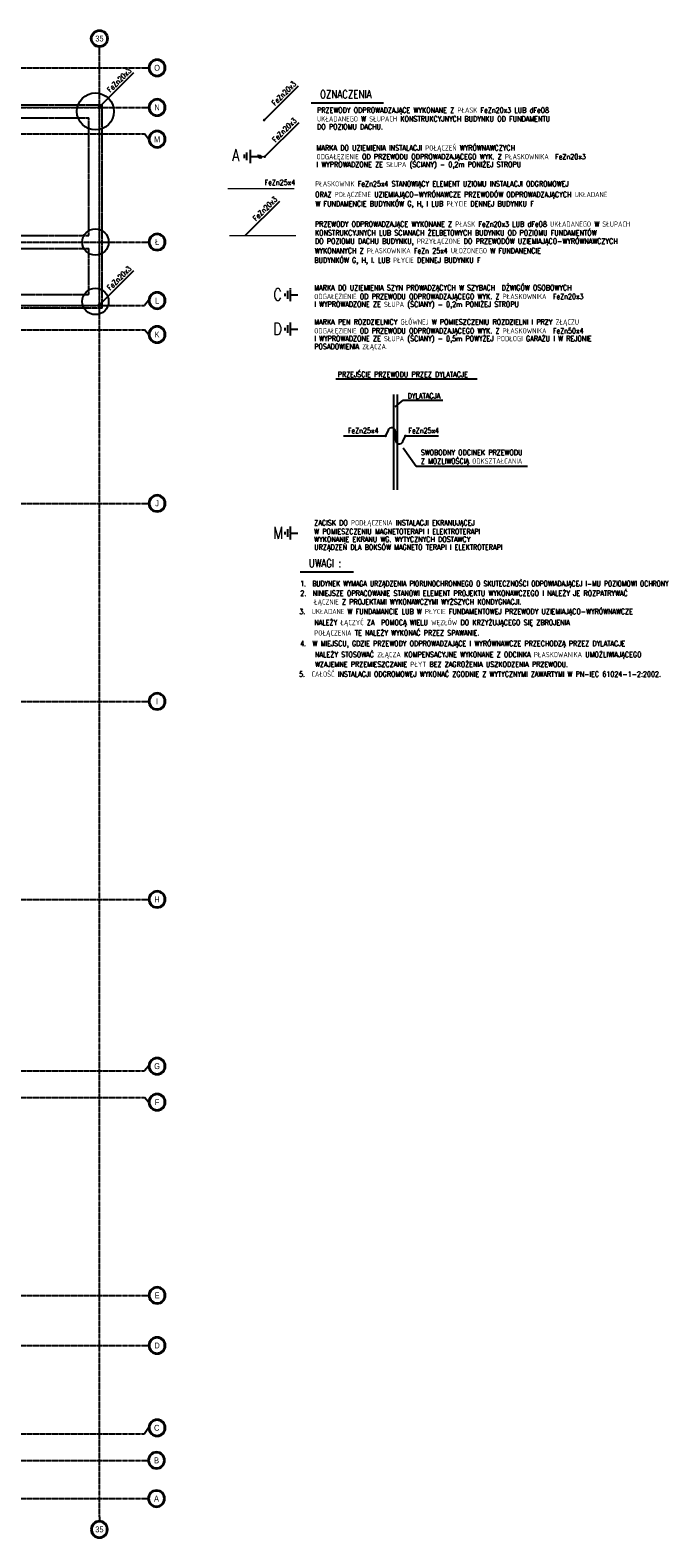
# Model space of a CAD drawing. Extents: x 3880 to 129921, y -116796 to -57711.
# Tile 108 of 110: x 62290 to 64613, y -63422 to -57711. Entities that reach past the tile are written whole.
import ezdxf
from ezdxf.enums import TextEntityAlignment as Align

# ---------------------------------------------------------------- set-up
doc = ezdxf.new("R2010")
doc.units = 0
doc.header["$LTSCALE"] = 2
for name, pattern in [('CENTER', [2, 1.25, -0.25, 0.25, -0.25]), ('DASHED2', [0.375, 0.25, -0.125]), ('HIDDEN', [9.525, 6.35, -3.175])]:
    doc.linetypes.add(name, pattern=pattern)
doc.layers.get('0').update_dxf_attribs({"color": 101, "linetype": 'CONTINUOUS'})
for name, color, linetype in [('E35', 6, 'CONTINUOUS'), ('E50', 3, 'CONTINUOUS'), ('Os-osie glowne', 1, 'CENTER'), ('Os-osie-opis', 2, 'CONTINUOUS'), ('Sc-beton', 7, 'CONTINUOUS'), ('Sc-nad', 5, 'DASHED2')]:
    doc.layers.add(name, color=color, linetype=linetype)
doc.styles.add('dwg_opis duży', font='ARIAL.TTF', dxfattribs={"width": 0.9})
doc.styles.add('ROMANS', font='romans', dxfattribs={"width": 0.85})

# ---------------------------------------------------------------- blocks, each defined once
blk = doc.blocks.new('_opis_osi')
blk.add_hatch(color=256).paths.add_polyline_path([(32, -32), (28.8, -32, -1), (-28.8, -32), (-32, -32, 1)])
for radius in [32, 28.8]:
    blk.add_circle((0, -32), radius)
at = {"style": 'dwg_opis duży', "width": 0.9}
blk.add_attdef('AXNAMEV', text='', height=22.4, rotation=90, dxfattribs=at).set_placement((0, -32), align=Align.MIDDLE_CENTER)
blk = doc.blocks.new('_opis_osi_liczbowy')
blk.add_hatch(color=256).paths.add_polyline_path([(32, 32), (32, 28.8, -1), (32, -28.8), (32, -32, 1)])
for radius in [32, 28.8]:
    blk.add_circle((32, 0), radius)
at = {"style": 'dwg_opis duży', "width": 0.9}
blk.add_attdef('AXNAMEH', text='', height=22.4, rotation=90, dxfattribs=at).set_placement((32, 0), align=Align.MIDDLE_CENTER)

msp = doc.modelspace()

# ---------------------------------------------------------------- linework, layer by layer
at = {"layer": 'E35'}
for p, q in [((62681.716, -57872.415), (62552.547, -58001.583)), ((62681.716, -57872.415), (62552.547, -58001.583)), ((63306.277, -57922.375), (63177.109, -58051.543)), ((63308.185, -58061.288), (63179.017, -58190.456)), ((63234.727, -58359.546), (63105.559, -58488.714)), ((62681.716, -58622.415), (62552.547, -58751.583)), ((62681.716, -58622.415), (62552.547, -58751.583)), ((63703.53, -59292.389), (63754.007, -59362.315))]:
    msp.add_line(p, q, dxfattribs=at)
at = {"layer": 'E35', "linetype": 'Continuous', "ltscale": 10}
for p, q in [((63449.105, -59031.256), (63984.105, -59031.256)), ((63666.969, -59090.792), (63666.969, -59452.322)), ((63681.969, -59090.792), (63681.969, -59452.322)), ((63674.105, -59137.697), (63704.105, -59112.697)), ((63704.105, -59112.697), (63854.105, -59112.697)), ((63754.007, -59362.315), (64175.372, -59362.315))]:
    msp.add_line(p, q, dxfattribs=at)
at = {"layer": 'E50', "linetype": 'Continuous', "ltscale": 0.2}
for p, q in [((63355.724, -57985.792), (63629.866, -57985.792)), ((63313.455, -59762.381), (63516.288, -59762.381))]:
    msp.add_line(p, q, dxfattribs=at)
at = {"layer": 'E50', "linetype": 'HIDDEN', "ltscale": 0.2}
for p, q in [((63100.761, -58181.748), (63100.761, -58196.748)), ((63110.761, -58174.248), (63110.761, -58204.248)), ((63123.96, -58164.42), (63123.96, -58214.42)), ((63123.96, -58189.42), (63153.96, -58189.42)), ((63168.503, -58197.414), (63154.361, -58183.272)), ((63256.019, -58708.763), (63256.019, -58718.763)), ((63266.019, -58698.763), (63266.019, -58728.763)), ((63276.019, -58688.763), (63276.019, -58738.763)), ((63276.019, -58713.763), (63306.019, -58713.763)), ((63276.019, -58818.763), (63276.019, -58868.763)), ((63256.019, -58838.763), (63256.019, -58848.763)), ((63266.019, -58828.763), (63266.019, -58858.763)), ((63276.019, -58843.763), (63306.019, -58843.763)), ((63256.019, -59611.457), (63256.019, -59621.457)), ((63266.019, -59601.457), (63266.019, -59631.457)), ((63276.019, -59591.457), (63276.019, -59641.457)), ((63276.019, -59616.457), (63306.019, -59616.457))]:
    msp.add_line(p, q, dxfattribs=at)
at = {"layer": 'E50', "linetype": 'Continuous', "ltscale": 10}
for p, q in [((63477.525, -59247.697), (63602.525, -59247.697)), ((63602.525, -59247.697), (63637.577, -59247.697)), ((63712.452, -59247.697), (63837.452, -59247.697))]:
    msp.add_line(p, q, dxfattribs=at)
at = {"layer": 'E50'}
for p, q in [((63646.788, -59226.3), (63637.577, -59247.697)), ((63675.015, -59231.635), (63675.015, -59263.76)), ((63703.241, -59269.095), (63712.452, -59247.697))]:
    msp.add_line(p, q, dxfattribs=at)
at = {"layer": 'E50', "linetype": 'DASHED2', "ltscale": 100, "const_width": 5}
for points in [[(62552.547, -58003.406), (59390.049, -58003.406)], [(62552.547, -58003.406), (62552.547, -58753.406)], [(63291.512, -58311.611), (63038.588, -58311.611)], [(63298.307, -58488.714), (63045.384, -58488.714)], [(59390.049, -58753.406), (62552.547, -58753.406)]]:
    msp.add_lwpolyline(points, dxfattribs=at)
at = {"layer": 'E50', "ltscale": 15, "const_width": 7.5}
for points in [[(62552.638, -58007.154, 1), (62552.456, -57999.657, 1)], [(62552.638, -58757.154, 1), (62552.456, -58749.657, 1)]]:
    msp.add_lwpolyline(points, format="xyb", close=True, dxfattribs=at)
at = {"layer": 'E50', "linetype": 'HIDDEN', "ltscale": 0.2, "const_width": 5}
for points in [[(63174.609, -58051.543, 1), (63179.609, -58051.543, 1)], [(63174.609, -58051.543, 1), (63179.609, -58051.543, 1)], [(63181.517, -58190.456, -1), (63176.517, -58190.456, -1)]]:
    msp.add_lwpolyline(points, format="xyb", close=True, dxfattribs=at)
msp.add_lwpolyline([(63182.725, -58190.456), (63166.418, -58190.456)], dxfattribs=at)
at = {"layer": 'E50', "linetype": 'Continuous', "ltscale": 10, "const_width": 5}
for points in [[(63635.077, -59247.697, 1), (63640.077, -59247.697, 1)], [(63709.952, -59247.697, 1), (63714.952, -59247.697, 1)]]:
    msp.add_lwpolyline(points, format="xyb", close=True, dxfattribs=at)
at = {"layer": 'E50', "linetype": 'HIDDEN', "ltscale": 0.2}
msp.add_circle((63161.432, -58190.343), 5, dxfattribs=at)
at = {"layer": 'E50', "linetype": 'Continuous', "ltscale": 10}
for centre, start, end in [((63660.324, -59232.021), 358.494989, 157.088772), ((63689.705, -59263.374), 178.494989, 337.088772)]:
    msp.add_arc(centre, 14.695, start, end, dxfattribs=at)
at = {"layer": 'Os-osie glowne'}
for points in [[(62552.547, -63342.022), (62552.547, -57790.781)], [(50745.058, -57853.406), (62723.228, -57853.406)], [(50745.058, -58003.406), (62723.228, -58003.406)], [(50745.058, -58103.406), (62723.228, -58103.406)], [(50745.058, -58513.406), (62723.228, -58513.406)], [(50745.058, -58753.406), (62723.228, -58753.406)], [(50745.058, -58845.406), (62723.228, -58845.406)], [(50745.058, -59503.406), (62723.228, -59503.406)], [(50745.058, -60253.406), (62723.228, -60253.406)], [(50745.058, -61003.406), (62723.228, -61003.406)], [(50745.058, -61653.406), (62723.228, -61653.406)], [(50745.058, -61753.406), (62723.228, -61753.406)], [(50745.058, -62503.406), (62723.228, -62503.406)], [(50745.058, -62693.406), (62723.228, -62693.406)], [(50745.058, -63028.406), (62723.228, -63028.406)], [(50745.058, -63128.406), (62723.228, -63128.406)], [(50745.058, -63273.406), (62723.228, -63273.406)]]:
    msp.add_lwpolyline(points, dxfattribs=at)
at = {"layer": 'Os-osie-opis'}
for points in [[(62552.547, -57790.781), (62552.547, -57774.781)], [(62723.228, -57853.406), (62739.228, -57853.406)], [(62723.228, -58003.406), (62739.228, -58003.406)], [(62739.228, -58124.066), (62723.228, -58103.406)], [(62723.228, -58513.406), (62739.228, -58513.406)], [(62739.228, -58735.245), (62723.228, -58753.406)], [(62739.228, -58863.566), (62723.228, -58845.406)], [(62723.228, -59503.406), (62739.228, -59503.406)], [(62723.228, -60253.406), (62739.228, -60253.406)], [(62723.228, -61003.406), (62739.228, -61003.406)], [(62739.228, -61635.245), (62723.228, -61653.406)], [(62739.228, -61771.566), (62723.228, -61753.406)], [(62723.228, -62503.406), (62739.228, -62503.406)], [(62723.228, -62693.406), (62739.228, -62693.406)], [(62739.228, -63005.245), (62723.228, -63028.406)], [(62721.228, -63128.406), (62737.228, -63128.406)], [(62721.228, -63273.406), (62737.228, -63273.406)], [(62552.547, -63342.022), (62552.547, -63358.022)]]:
    msp.add_lwpolyline(points, dxfattribs=at)
at = {"layer": 'Sc-beton'}
for centre, radius in [((62537.547, -58018.406), 70), ((62537.547, -58513.406), 50), ((62537.547, -58738.406), 50)]:
    msp.add_circle(centre, radius, dxfattribs=at)
at = {"layer": 'Sc-nad'}
for p, q in [((62127.547, -57993.406), (62562.547, -57993.406)), ((62562.547, -58763.406), (62562.547, -57993.406)), ((62127.547, -58043.406), (62512.547, -58043.406)), ((62512.547, -58488.406), (62512.547, -58043.406)), ((62512.547, -58713.406), (62512.547, -58538.406)), ((62512.547, -58713.406), (62127.547, -58713.406)), ((62562.547, -58763.406), (62127.547, -58763.406))]:
    msp.add_line(p, q, dxfattribs=at)
for points in [[(62127.547, -58488.406), (62512.547, -58488.406)], [(62127.547, -58538.406), (62512.547, -58538.406)]]:
    msp.add_lwpolyline(points, dxfattribs=at)

# ---------------------------------------------------------------- block references
at = {"layer": 'Os-osie-opis'}
ref = msp.add_blockref('_opis_osi_liczbowy', (62552.547, -57774.781), dxfattribs=dict(at, rotation=90))
ref.add_attrib('AXNAMEH', '35', dxfattribs={"layer": '0', "height": 22.4, "style": 'dwg_opis duży', "width": 0.9}).set_placement((62552.657, -57742.49), align=Align.MIDDLE_CENTER)
ref = msp.add_blockref('_opis_osi', (62739.228, -57853.406), dxfattribs=dict(at, xscale=-1, rotation=90))
ref.add_attrib('AXNAMEV', 'O', dxfattribs={"layer": '0', "height": 22.4, "style": 'dwg_opis duży', "width": 0.9}).set_placement((62771.228, -57853.406), align=Align.MIDDLE_CENTER)
ref = msp.add_blockref('_opis_osi', (62739.228, -58003.406), dxfattribs=dict(at, xscale=-1, rotation=90))
ref.add_attrib('AXNAMEV', 'N', dxfattribs={"layer": '0', "height": 22.4, "style": 'dwg_opis duży', "width": 0.9}).set_placement((62771.228, -58003.406), align=Align.MIDDLE_CENTER)
ref = msp.add_blockref('_opis_osi', (62739.228, -58124.066), dxfattribs=dict(at, xscale=-1, rotation=90))
ref.add_attrib('AXNAMEV', 'M', dxfattribs={"layer": '0', "height": 22.4, "style": 'dwg_opis duży', "width": 0.9}).set_placement((62771.228, -58124.066), align=Align.MIDDLE_CENTER)
ref = msp.add_blockref('_opis_osi', (62739.228, -58513.406), dxfattribs=dict(at, xscale=-1, rotation=90))
ref.add_attrib('AXNAMEV', 'Ł', dxfattribs={"layer": '0', "height": 22.4, "style": 'dwg_opis duży', "width": 0.9}).set_placement((62771.228, -58513.406), align=Align.MIDDLE_CENTER)
ref = msp.add_blockref('_opis_osi', (62739.228, -58735.245), dxfattribs=dict(at, xscale=-1, rotation=90))
ref.add_attrib('AXNAMEV', 'L', dxfattribs={"layer": '0', "height": 22.4, "style": 'dwg_opis duży', "width": 0.9}).set_placement((62771.228, -58735.245), align=Align.MIDDLE_CENTER)
ref = msp.add_blockref('_opis_osi', (62739.228, -58863.566), dxfattribs=dict(at, xscale=-1, rotation=90))
ref.add_attrib('AXNAMEV', 'K', dxfattribs={"layer": '0', "height": 22.4, "style": 'dwg_opis duży', "width": 0.9}).set_placement((62771.228, -58863.566), align=Align.MIDDLE_CENTER)
ref = msp.add_blockref('_opis_osi', (62739.228, -59503.406), dxfattribs=dict(at, xscale=-1, rotation=90))
ref.add_attrib('AXNAMEV', 'J', dxfattribs={"layer": '0', "height": 22.4, "style": 'dwg_opis duży', "width": 0.9}).set_placement((62771.228, -59503.406), align=Align.MIDDLE_CENTER)
ref = msp.add_blockref('_opis_osi', (62739.228, -60253.406), dxfattribs=dict(at, xscale=-1, rotation=90))
ref.add_attrib('AXNAMEV', 'I', dxfattribs={"layer": '0', "height": 22.4, "style": 'dwg_opis duży', "width": 0.9}).set_placement((62771.228, -60253.406), align=Align.MIDDLE_CENTER)
ref = msp.add_blockref('_opis_osi', (62739.228, -61003.406), dxfattribs=dict(at, xscale=-1, rotation=90))
ref.add_attrib('AXNAMEV', 'H', dxfattribs={"layer": '0', "height": 22.4, "style": 'dwg_opis duży', "width": 0.9}).set_placement((62771.228, -61003.406), align=Align.MIDDLE_CENTER)
ref = msp.add_blockref('_opis_osi', (62739.228, -61635.245), dxfattribs=dict(at, xscale=-1, rotation=90))
ref.add_attrib('AXNAMEV', 'G', dxfattribs={"layer": '0', "height": 22.4, "style": 'dwg_opis duży', "width": 0.9}).set_placement((62771.228, -61635.245), align=Align.MIDDLE_CENTER)
ref = msp.add_blockref('_opis_osi', (62739.228, -61771.566), dxfattribs=dict(at, xscale=-1, rotation=90))
ref.add_attrib('AXNAMEV', 'F', dxfattribs={"layer": '0', "height": 22.4, "style": 'dwg_opis duży', "width": 0.9}).set_placement((62771.228, -61771.566), align=Align.MIDDLE_CENTER)
ref = msp.add_blockref('_opis_osi', (62739.228, -62503.406), dxfattribs=dict(at, xscale=-1, rotation=90))
ref.add_attrib('AXNAMEV', 'E', dxfattribs={"layer": '0', "height": 22.4, "style": 'dwg_opis duży', "width": 0.9}).set_placement((62771.228, -62503.406), align=Align.MIDDLE_CENTER)
ref = msp.add_blockref('_opis_osi', (62739.228, -62693.406), dxfattribs=dict(at, xscale=-1, rotation=90))
ref.add_attrib('AXNAMEV', 'D', dxfattribs={"layer": '0', "height": 22.4, "style": 'dwg_opis duży', "width": 0.9}).set_placement((62771.228, -62693.406), align=Align.MIDDLE_CENTER)
ref = msp.add_blockref('_opis_osi', (62739.228, -63005.245), dxfattribs=dict(at, xscale=-1, rotation=90))
ref.add_attrib('AXNAMEV', 'C', dxfattribs={"layer": '0', "height": 22.4, "style": 'dwg_opis duży', "width": 0.9}).set_placement((62769.839, -63005.245), align=Align.MIDDLE_CENTER)
ref = msp.add_blockref('_opis_osi', (62737.228, -63128.406), dxfattribs=dict(at, xscale=-1, rotation=90))
ref.add_attrib('AXNAMEV', 'B', dxfattribs={"layer": '0', "height": 22.4, "style": 'dwg_opis duży', "width": 0.9}).set_placement((62769.352, -63128.406), align=Align.MIDDLE_CENTER)
ref = msp.add_blockref('_opis_osi', (62737.228, -63273.406), dxfattribs=dict(at, xscale=-1, rotation=90))
ref.add_attrib('AXNAMEV', 'A', dxfattribs={"layer": '0', "height": 22.4, "style": 'dwg_opis duży', "width": 0.9}).set_placement((62768.967, -63273.406), align=Align.MIDDLE_CENTER)
ref = msp.add_blockref('_opis_osi_liczbowy', (62552.547, -63358.022), dxfattribs=dict(at, xscale=-1, rotation=90))
ref.add_attrib('AXNAMEH', '35', dxfattribs={"layer": '0', "height": 22.4, "style": 'dwg_opis duży', "width": 0.9}).set_placement((62552.657, -63390.006), align=Align.MIDDLE_CENTER)

# ---------------------------------------------------------------- texts
at = {"layer": 'E35', "style": 'ROMANS', "width": 0.8}
for p in [(62593.52, -57948.193), (62593.52, -57948.193), (63218.081, -57998.152), (63219.989, -58137.066), (63146.532, -58435.323), (62593.52, -58698.193), (62593.52, -58698.193)]:
    msp.add_text('FeZn20x3', height=20, rotation=45, dxfattribs=at).set_placement(p)
for s, height, p in [('OZNACZENIA', 30, (63388.831, -57968.694)), ('PRZEWODY ODPROWADZAJĄCE WYKONANE Z PŁASK FeZn20x3 LUB dFeO8', 20, (63377.795, -58023.789)), ('UKŁADANEGO W SŁUPACH KONSTRUKCYJNYCH BUDYNKU OD FUNDAMENTU', 20, (63377.795, -58056.955)), ('DO POZIOMU DACHU.', 20, (63377.795, -58086.629)), ('MARKA DO UZIEMIENIA INSTALACJI POŁĄCZEŃ WYRÓWNAWCZYCH', 20, (63375.503, -58166.891)), ('ODGAŁĘZIENIE OD PRZEWODU ODPROWADZAJĄCEGO WYK. Z PŁASKOWNIKA  FeZn20x3', 20, (63375.503, -58200.057)), ('I WYPROWADZONE ZE SŁUPA (ŚCIANY) - 0,2m PONIŻEJ STROPU', 20, (63375.503, -58229.731)), ('FeZn25x4', 20, (63178.774, -58297.476)), ('PŁASKOWNIK FeZn25x4 STANOWIĄCY ELEMENT UZIOMU INSTALACJI ODGROMOWEJ', 20, (63370.503, -58302.769)), ('ORAZ POŁĄCZENIE UZIEMIAJĄCO-WYRÓNAWCZE PRZEWODÓW ODPROWADZAJĄCYCH UKŁADANE', 20, (63370.503, -58343.254)), ('W FUNDAMENCIE BUDYNKÓW G, H, I LUB PŁYCIE DENNEJ BUDYNKU F', 20, (63371.503, -58378.254)), ('KONSTRUKCYJNYCH LUB SCIANACH ŻELBETOWYCH BUDYNKU OD POZIOMU FUNDAMENTÓW', 20, (63369.503, -58488.61)), ('PRZEWODY ODPROWADZAJĄCE WYKONANE Z PŁASK FeZn20x3 LUB dFeO8 UKŁADANEGO W SŁUPACH', 20, (63369.752, -58455.445)), ('WYKONANYCH Z PŁASKOWNIKA FeZn 25x4 UŁOŻONEGO W FUNDANENCIE', 20, (63368.503, -58556.284)), ('DO POZIOMU DACHU BUDYNKU, PRZYŁĄCZONE DO PRZEWODÓW UZIEMIAJĄCO-WYRÓWNAWCZYCH', 20, (63369.752, -58520.284)), ('BUDYNKÓW G, H, I. LUB PŁYCIE DENNEJ BUDYNKU F', 20, (63367.503, -58592.284)), ('ODGAŁĘZIENIE OD PRZEWODU ODPROWADZAJĄCEGO WYK. Z PŁASKOWNIKA  FeZn20x3', 20, (63367.01, -58729.58)), ('MARKA DO UZIEMIENIA SZYN PROWADZĄCYCH W SZYBACH  DŹWIGÓW OSOBOWYCH', 20, (63367.01, -58696.415)), ('I WYPROWADZONE ZE SŁUPA (ŚCIANY) - 0,2m PONIŻEJ STROPU', 20, (63367.01, -58759.254)), ('MARKA PEN ROZDZIELNICY GŁÓWNEJ W POMIESZCZENIU ROZDZIELNI I PRZY ZŁĄCZU', 20, (63367.01, -58826.415)), ('ODGAŁĘZIENIE OD PRZEWODU ODPROWADZAJĄCEGO WYK. Z PŁASKOWNIKA  FeZn50x4', 20, (63367.01, -58859.58)), ('I WYPROWADZONE ZE SŁUPA (ŚCIANY) - 0,5m POWYŻEJ PODŁOGI GARAŻU I W REJONIE', 20, (63367.01, -58889.254)), ('POSADOWIENIA ZŁĄCZA.', 20, (63367.01, -58919.316)), ('PRZEJŚCIE PRZEWODU PRZEZ DYLATACJĘ', 20, (63455.901, -59024.747)), ('DYLATACJA', 20, (63720.848, -59106.189)), ('FeZn25x4', 20, (63494.558, -59237.78)), ('FeZn25x4', 20, (63724.196, -59237.78)), ('SWOBODNY ODCINEK PRZEWODU', 20, (63770.751, -59320.619)), ('Z MOZLIWOŚCIĄ ODKSZTAŁCANIA', 20, (63770.751, -59353.233)), ('ZACISK DO PODŁĄCZENIA INSTALACJI EKRANUJĄCEJ', 20, (63367.01, -59586.723)), ('W POMIESZCZENIU MAGNETOTERAPI I ELEKTROTERAPI', 20, (63367.01, -59619.888)), ('WYKONANIE EKRANU WG. WYTYCZNYCH DOSTAWCY', 20, (63367.01, -59649.562)), ('URZĄDZEŃ DLA BOKSÓW MAGNETO TERAPI I ELEKTROTERAPI', 20, (63367.01, -59679.623)), ('UWAGI :', 30, (63346.562, -59745.283)), ('1.  BUDYNEK WYMAGA URZĄDZENIA PIORUNOCHRONNEGO O SKUTECZNOŚCI ODPOWIADAJĄCEJ I-MU POZIOMOWI OCHRONY', 20, (63314.011, -59817.408)), ('2.  NINIEJSZE OPRACOWANIE STANOWI ELEMENT PROJEKTU WYKONAWCZEGO I NALEŻY JE ROZPATRYWAĆ', 20, (63313.933, -59854)), ('3.  UKŁADANE W FUNDAMANCIE LUB W PŁYCIE FUNDAMENTOWEJ PRZEWODY UZIEMIAJĄCO-WYRÓWNAWCZE', 20, (63310.372, -59922.953)), ('ŁĄCZNIE Z PROJEKTAMI WYKONAWCZYMI WYŻSZYCH KONDYGNACJI.', 20, (63366.286, -59886.615)), ('NALEŻY ŁĄCZYĆ ZA  POMOCĄ WIELU WĘZŁÓW DO KRZYŻUJĄCEGO SIĘ ZBROJENIA', 20, (63367.014, -59964.794)), ('4.  W MIEJSCU, GDZIE PRZEWODY ODPROWADZAJĄCE I WYRÓWNAWCZE PRZECHODZĄ PRZEZ DYLATACJE', 20, (63313.361, -60044.368)), ('POŁĄCZENIA TE NALEŻY WYKONAĆ PRZEZ SPAWANIE.', 20, (63367.014, -60004.174)), ('NALEŻY STOSOWAĆ ZŁĄCZA KOMPENSACYJNE WYKONANE Z ODCINKA PŁASKOWANIKA UMOŻLIWIAJĄCEGO ', 20, (63370.002, -60086.209)), ('5.  CAŁOŚĆ INSTALACJI ODGROMOWEJ WYKONAĆ ZGODNIE Z WYTYCZNYMI ZAWARTYMI W PN-IEC 61024-1-2:2002.', 20, (63309.275, -60160.047)), ('WZAJEMNE PRZEMIESZCZANIE PŁYT BEZ ZAGROŻENIA USZKODZENIA PRZEWODU.', 20, (63370.002, -60123.128))]:
    msp.add_text(s, height=height, dxfattribs=at).set_placement(p)
at = {"layer": 'E50', "ltscale": 50, "style": 'ROMANS', "width": 0.8}
for s, p in [('A', (63055.329, -58206.803)), ('C', (63212.051, -58735.03)), ('D', (63212.051, -58865.03)), ('M', (63212.051, -59637.723))]:
    msp.add_text(s, height=45, dxfattribs=at).set_placement(p)

doc.saveas('drawing.dxf')
